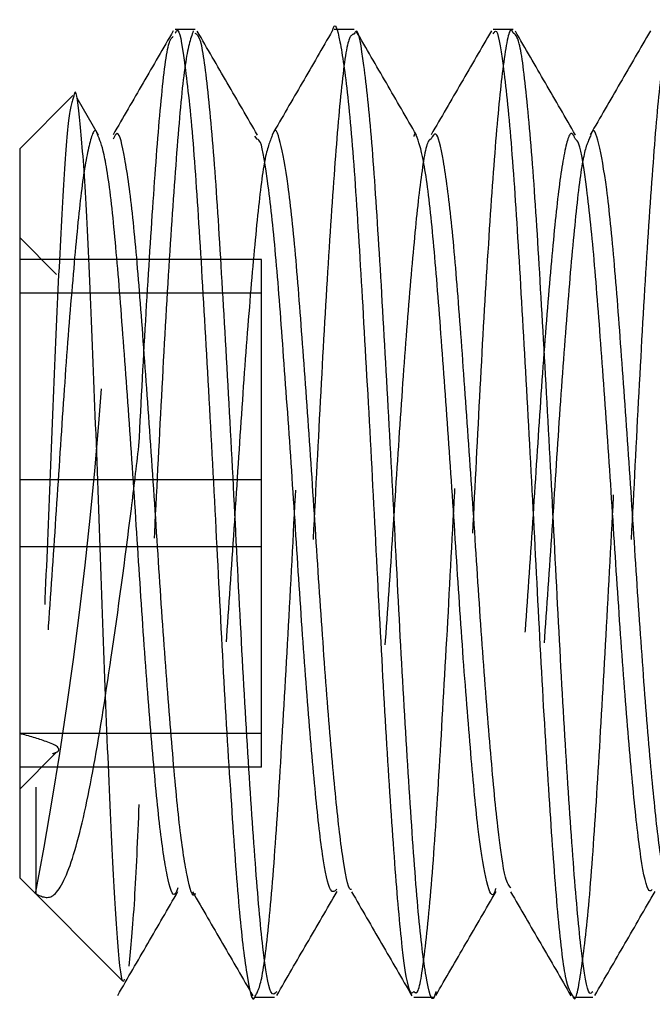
# Model space of a CAD drawing. Header units: inches. Extents: x 1772 to 2706, y -534 to -52.
# Tile 128 of 256: x 1873.178 to 1873.303, y -441.422 to -441.229. Entities that reach past the tile are written whole.
import ezdxf

# ---------------------------------------------------------------- set-up
doc = ezdxf.new("R2010")
doc.units = ezdxf.units.IN
doc.header["$LTSCALE"] = 0.5
doc.header["$MEASUREMENT"] = 0
doc.linetypes.add('HIDDEN', pattern=[0.225, 0.15, -0.075])
doc.layers.add('SID-M-H', color=4, linetype='HIDDEN')
doc.layers.add('SID-M-S', color=105, linetype='Continuous')

msp = doc.modelspace()

# ---------------------------------------------------------------- linework, layer by layer
at = {"layer": 'SID-M-H'}
for p, q in [((1873.2251, -441.25255), (1873.22461, -441.25198)), ((1873.18566, -441.27915), (1873.17841, -441.2719)), ((1873.22591, -441.2762), (1873.17841, -441.2762)), ((1873.22591, -441.37584), (1873.22591, -441.2762)), ((1873.22591, -441.28279), (1873.17841, -441.28279)), ((1873.22591, -441.31944), (1873.17841, -441.31944)), ((1873.22591, -441.33261), (1873.17841, -441.33261)), ((1873.22591, -441.36926), (1873.17841, -441.36926)), ((1873.17841, -441.38015), (1873.18566, -441.3729)), ((1873.22591, -441.37584), (1873.17841, -441.37584))]:
    msp.add_line(p, q, dxfattribs=at)
msp.add_arc((1872.31347, -441.23672), 0.88343, 349.3023, 358.97287, dxfattribs=at)
for points, knots in [([(1873.27538, -441.2317), (1873.27528, -441.23149), (1873.27469, -441.23016), (1873.2735, -441.23644), (1873.27203, -441.25055), (1873.2705, -441.27245), (1873.26891, -441.29913), (1873.26748, -441.32845), (1873.26588, -441.35742), (1873.26438, -441.38359), (1873.26288, -441.40412), (1873.26141, -441.41721), (1873.26055, -441.41908), (1873.26018, -441.41988)], [0, 0, 0, 0, 0.019285, 0.120815, 0.220612, 0.321057, 0.422383, 0.52158, 0.623004, 0.723201, 0.823235, 0.924707, 1, 1, 1, 1]), ([(1873.2125, -441.2313), (1873.21197, -441.23294), (1873.21092, -441.23618), (1873.20944, -441.25185), (1873.20791, -441.27378), (1873.20633, -441.30079), (1873.2049, -441.3299), (1873.20332, -441.35876), (1873.20233, -441.37508), (1873.20184, -441.38318)], [0, 0, 0, 0, 0.1449929, 0.2872499, 0.4309092, 0.575439, 0.7171019, 0.8595284, 1, 1, 1, 1]), ([(1873.20184, -441.31278), (1873.20231, -441.30389), (1873.20325, -441.28598), (1873.20479, -441.26224), (1873.2062, -441.2439), (1873.20752, -441.23326), (1873.2083, -441.23265), (1873.20857, -441.23244)], [0, 0, 0, 0, 0.212466, 0.428179, 0.652685, 0.881133, 1, 1, 1, 1]), ([(1873.22461, -441.42096), (1873.22508, -441.42016), (1873.22605, -441.41853), (1873.22763, -441.40515), (1873.22914, -441.38491), (1873.23063, -441.35901), (1873.23223, -441.33013), (1873.23367, -441.30077), (1873.23525, -441.27379), (1873.23679, -441.25185), (1873.23826, -441.2362), (1873.23931, -441.23297), (1873.23984, -441.23134)], [0, 0, 0, 0, 0.09759, 0.19873, 0.298702, 0.398429, 0.499642, 0.598602, 0.699564, 0.799919, 0.899293, 1, 1, 1, 1]), ([(1873.24413, -441.23192), (1873.24376, -441.23202), (1873.24288, -441.23225), (1873.24144, -441.24296), (1873.24, -441.26137), (1873.2384, -441.28605), (1873.23691, -441.31447), (1873.2354, -441.34399), (1873.2338, -441.37172), (1873.23237, -441.39544), (1873.23077, -441.4119), (1873.22965, -441.4202), (1873.22903, -441.41994), (1873.22892, -441.41989)], [0, 0, 0, 0, 0.072979, 0.1741202, 0.2733357, 0.3748108, 0.4746699, 0.5749806, 0.6763175, 0.7754762, 0.8768289, 0.9770995, 1, 1, 1, 1]), ([(1873.25584, -441.41992), (1873.2561, -441.42012), (1873.25685, -441.42073), (1873.25812, -441.41208), (1873.25971, -441.39539), (1873.26115, -441.37173), (1873.26274, -441.34399), (1873.26426, -441.31447), (1873.26574, -441.28606), (1873.26734, -441.26134), (1873.26878, -441.24307), (1873.27008, -441.23294), (1873.27083, -441.23256), (1873.27107, -441.23244)], [0, 0, 0, 0, 0.050857, 0.150937, 0.252097, 0.351066, 0.45221, 0.55233, 0.651998, 0.75328, 0.852306, 0.953255, 1, 1, 1, 1]), ([(1873.2871, -441.42084), (1873.28713, -441.4209), (1873.28766, -441.42236), (1873.28862, -441.41702), (1873.29023, -441.40447), (1873.29172, -441.3835), (1873.29322, -441.35745), (1873.29482, -441.32844), (1873.29626, -441.29915), (1873.29785, -441.27238), (1873.29937, -441.25081), (1873.30082, -441.23582), (1873.30184, -441.23297), (1873.30234, -441.23158)], [0, 0, 0, 0, 0.004282, 0.103252, 0.204473, 0.30426, 0.404208, 0.505382, 0.604332, 0.705407, 0.805604, 0.905154, 1, 1, 1, 1]), ([(1873.30663, -441.23201), (1873.30629, -441.23201), (1873.30544, -441.23199), (1873.30402, -441.24214), (1873.30259, -441.26012), (1873.30099, -441.28453), (1873.29949, -441.31281), (1873.29799, -441.34235), (1873.29639, -441.37023), (1873.29495, -441.39425), (1873.29336, -441.41118), (1873.2922, -441.41992), (1873.29156, -441.4198), (1873.29142, -441.41978)], [0, 0, 0, 0, 0.067203, 0.168453, 0.267634, 0.369064, 0.469122, 0.569239, 0.670652, 0.769826, 0.871102, 0.971566, 1, 1, 1, 1]), ([(1873.18903, -441.24416), (1873.18869, -441.24516), (1873.18799, -441.24723), (1873.18695, -441.26156), (1873.18588, -441.28246), (1873.18477, -441.30808), (1873.18374, -441.33479), (1873.1826, -441.36043), (1873.1819, -441.37333), (1873.18155, -441.3798)], [0, 0, 0, 0, 0.1392997, 0.2866432, 0.4339614, 0.576828, 0.7197708, 0.8593673, 1, 1, 1, 1]), ([(1873.19383, -441.25197), (1873.19378, -441.2518), (1873.19324, -441.24988), (1873.19214, -441.25276), (1873.19058, -441.26111), (1873.18913, -441.27625), (1873.18752, -441.29577), (1873.18605, -441.31827), (1873.18452, -441.34138), (1873.18297, -441.36306), (1873.18201, -441.37434), (1873.18155, -441.3798)], [0, 0, 0, 0, 0.0119981, 0.1366645, 0.2615687, 0.3843095, 0.5098174, 0.633066, 0.7573148, 0.8825012, 1, 1, 1, 1]), ([(1873.22805, -441.25181), (1873.22755, -441.25304), (1873.22652, -441.25554), (1873.22507, -441.26771), (1873.22354, -441.28495), (1873.22195, -441.30617), (1873.22052, -441.32925), (1873.21891, -441.35196), (1873.21742, -441.37233), (1873.21591, -441.38825), (1873.21433, -441.39877), (1873.21336, -441.40005), (1873.21289, -441.40068)], [0, 0, 0, 0, 0.096582, 0.196409, 0.297224, 0.398651, 0.49806, 0.599741, 0.699923, 0.800352, 0.901959, 1, 1, 1, 1]), ([(1873.25633, -441.25179), (1873.25631, -441.25172), (1873.25615, -441.25111), (1873.25598, -441.2516), (1873.25584, -441.25203)], [0, 0, 0, 0, 0.119824, 1, 1, 1, 1]), ([(1873.2876, -441.25257), (1873.28734, -441.25201), (1873.28658, -441.25039), (1873.28522, -441.25541), (1873.28374, -441.26672), (1873.28222, -441.28389), (1873.28063, -441.30488), (1873.2792, -441.32793), (1873.2776, -441.35071), (1873.27609, -441.3713), (1873.2746, -441.38742), (1873.27315, -441.3976), (1873.27231, -441.39906), (1873.27197, -441.39966)], [0, 0, 0, 0, 0.051605, 0.150246, 0.247199, 0.344784, 0.443227, 0.539594, 0.638133, 0.735475, 0.832659, 0.931245, 1, 1, 1, 1]), ([(1873.29054, -441.25199), (1873.29007, -441.25304), (1873.28908, -441.25524), (1873.28765, -441.26689), (1873.28613, -441.28384), (1873.28454, -441.30489), (1873.2831, -441.32793), (1873.28151, -441.35073), (1873.28, -441.37123), (1873.27851, -441.38765), (1873.2769, -441.39779), (1873.27578, -441.40186), (1873.27508, -441.40005), (1873.2749, -441.39957)], [0, 0, 0, 0, 0.087828, 0.184775, 0.282353, 0.380789, 0.47715, 0.575682, 0.673018, 0.770195, 0.868775, 0.965155, 1, 1, 1, 1]), ([(1873.25926, -441.25253), (1873.25905, -441.25263), (1873.25833, -441.25296), (1873.25706, -441.26082), (1873.25563, -441.27515), (1873.25402, -441.2946), (1873.25254, -441.31694), (1873.25102, -441.34015), (1873.24943, -441.36197), (1873.24799, -441.38055), (1873.2464, -441.3938), (1873.24497, -441.40103), (1873.24404, -441.40024), (1873.24362, -441.39988)], [0, 0, 0, 0, 0.039269, 0.137575, 0.234003, 0.332635, 0.429691, 0.527187, 0.625684, 0.722057, 0.82057, 0.918027, 1, 1, 1, 1]), ([(1873.18155, -441.40071), (1873.18276, -441.4013), (1873.18524, -441.40251), (1873.18914, -441.39402), (1873.19279, -441.37774), (1873.19653, -441.35405), (1873.19966, -441.33117), (1873.20135, -441.31691), (1873.20184, -441.31278)], [0, 0, 0, 0, 0.166248, 0.3403271, 0.5253341, 0.7107256, 0.916392, 1, 1, 1, 1]), ([(1873.18484, -441.37324), (1873.18509, -441.37315), (1873.18716, -441.37238), (1873.18436, -441.37093), (1873.18024, -441.36977), (1873.17841, -441.36926)], [0, 0, 0, 0, 0.070818, 0.588101, 1, 1, 1, 1]), ([(1873.18155, -441.3798), (1873.18155, -441.38154), (1873.18155, -441.38888), (1873.18155, -441.39861), (1873.18155, -441.40001), (1873.18155, -441.40071)], [0, 0, 0, 0, 0.133908, 0.563244, 1, 1, 1, 1]), ([(1873.20184, -441.38318), (1873.20155, -441.38991), (1873.2009, -441.4044), (1873.20022, -441.41125), (1873.19985, -441.41493)], [0, 0, 0, 0, 0.463949, 1, 1, 1, 1])]:
    msp.add_open_spline(points, degree=3, knots=knots, dxfattribs=at)
at = {"layer": 'SID-M-S'}
for p, q in [((1873.21288, -441.23102), (1873.20897, -441.23102)), ((1873.24413, -441.23102), (1873.24022, -441.23102)), ((1873.27538, -441.23102), (1873.27147, -441.23102)), ((1873.18887, -441.244), (1873.17841, -441.25446)), ((1873.19388, -441.25176), (1873.18968, -441.24452)), ((1873.17841, -441.25446), (1873.17841, -441.39758)), ((1873.17841, -441.39758), (1873.19864, -441.41781)), ((1873.22461, -441.42102), (1873.2285, -441.42102)), ((1873.25584, -441.42102), (1873.25976, -441.42102)), ((1873.2871, -441.42102), (1873.291, -441.42102))]:
    msp.add_line(p, q, dxfattribs=at)
for points, knots in [([(1873.23984, -441.23134), (1873.23984, -441.23133), (1873.24036, -441.22911), (1873.24131, -441.23272), (1873.24288, -441.24282), (1873.24443, -441.26183), (1873.24588, -441.28656), (1873.24749, -441.31495), (1873.24896, -441.34447), (1873.2505, -441.37221), (1873.25207, -441.39572), (1873.25351, -441.41231), (1873.25485, -441.42081), (1873.2556, -441.42014), (1873.25584, -441.41992)], [0, 0, 0, 0, 0.000551, 0.094819, 0.190634, 0.286406, 0.380704, 0.477064, 0.571556, 0.667077, 0.763092, 0.857247, 0.953548, 1, 1, 1, 1]), ([(1873.20859, -441.23131), (1873.20661, -441.23472), (1873.20267, -441.24152), (1873.19872, -441.24832), (1873.19675, -441.25171)], [0, 0, 0, 0, 0.501684, 1, 1, 1, 1]), ([(1873.20897, -441.23179), (1873.20909, -441.23155), (1873.20971, -441.23025), (1873.21077, -441.23665), (1873.21239, -441.25084), (1873.21384, -441.27288), (1873.21539, -441.29964), (1873.21696, -441.32892), (1873.2184, -441.35798), (1873.22001, -441.38389), (1873.22149, -441.40473), (1873.22301, -441.41719), (1873.22409, -441.42245), (1873.2246, -441.42098), (1873.22461, -441.42096)], [0, 0, 0, 0, 0.021478, 0.118191, 0.216969, 0.313758, 0.411755, 0.510115, 0.606657, 0.705391, 0.802483, 0.900133, 0.998694, 1, 1, 1, 1]), ([(1873.22892, -441.41989), (1873.22854, -441.42034), (1873.22765, -441.42136), (1873.22617, -441.41243), (1873.22473, -441.39569), (1873.22315, -441.37222), (1873.22161, -441.34447), (1873.22015, -441.31494), (1873.21854, -441.28658), (1873.21709, -441.26173), (1873.21553, -441.24319), (1873.2141, -441.23233), (1873.21324, -441.23199), (1873.21288, -441.23184)], [0, 0, 0, 0, 0.072906, 0.168982, 0.262917, 0.358707, 0.454004, 0.548275, 0.64441, 0.738486, 0.834034, 0.929625, 1, 1, 1, 1]), ([(1873.22513, -441.25176), (1873.22315, -441.24835), (1873.21921, -441.24156), (1873.21527, -441.23476), (1873.2133, -441.23137)], [0, 0, 0, 0, 0.501079, 1, 1, 1, 1]), ([(1873.23984, -441.23131), (1873.23786, -441.23472), (1873.23392, -441.24152), (1873.22997, -441.24832), (1873.228, -441.25171)], [0, 0, 0, 0, 0.5016193, 1, 1, 1, 1]), ([(1873.26018, -441.41988), (1873.26006, -441.42032), (1873.25945, -441.42261), (1873.25826, -441.41791), (1873.25673, -441.40564), (1873.25526, -441.38524), (1873.25365, -441.35956), (1873.2522, -441.3306), (1873.25064, -441.30126), (1873.24908, -441.27428), (1873.24763, -441.25192), (1873.24602, -441.23723), (1873.24492, -441.23045), (1873.24427, -441.23165), (1873.24413, -441.23192)], [0, 0, 0, 0, 0.022644, 0.118482, 0.21369, 0.308031, 0.404152, 0.498179, 0.593791, 0.689308, 0.7834, 0.879533, 0.973774, 1, 1, 1, 1]), ([(1873.25638, -441.25176), (1873.2544, -441.24835), (1873.25046, -441.24156), (1873.24652, -441.23476), (1873.24455, -441.23137)], [0, 0, 0, 0, 0.501021, 1, 1, 1, 1]), ([(1873.27109, -441.23131), (1873.26911, -441.23472), (1873.26517, -441.24152), (1873.26122, -441.24832), (1873.25925, -441.25171)], [0, 0, 0, 0, 0.501555, 1, 1, 1, 1]), ([(1873.27147, -441.23192), (1873.27161, -441.23165), (1873.27226, -441.23045), (1873.27336, -441.23723), (1873.27497, -441.25192), (1873.27642, -441.27428), (1873.27798, -441.30126), (1873.27955, -441.3306), (1873.28099, -441.35954), (1873.2826, -441.3853), (1873.28407, -441.4054), (1873.28559, -441.41862), (1873.28661, -441.42011), (1873.2871, -441.42084)], [0, 0, 0, 0, 0.026945, 0.123771, 0.222542, 0.319217, 0.417354, 0.515591, 0.612198, 0.710957, 0.807886, 0.905707, 1, 1, 1, 1]), ([(1873.291, -441.41994), (1873.29078, -441.42019), (1873.29007, -441.42103), (1873.28876, -441.41301), (1873.28731, -441.39689), (1873.28574, -441.37368), (1873.28419, -441.34612), (1873.28274, -441.31661), (1873.28113, -441.28812), (1873.27967, -441.263), (1873.27812, -441.24404), (1873.27666, -441.2326), (1873.27577, -441.23198), (1873.27538, -441.2317)], [0, 0, 0, 0, 0.041992, 0.140728, 0.237286, 0.33558, 0.433633, 0.530356, 0.629121, 0.725873, 0.823888, 0.922212, 1, 1, 1, 1]), ([(1873.28763, -441.25176), (1873.28566, -441.24835), (1873.28171, -441.24156), (1873.27777, -441.23476), (1873.2758, -441.23137)], [0, 0, 0, 0, 0.500963, 1, 1, 1, 1]), ([(1873.30234, -441.23131), (1873.30036, -441.23472), (1873.29642, -441.24152), (1873.29247, -441.24832), (1873.2905, -441.25171)], [0, 0, 0, 0, 0.50149, 1, 1, 1, 1]), ([(1873.19894, -441.41751), (1873.19889, -441.41766), (1873.1985, -441.41897), (1873.19769, -441.41125), (1873.19667, -441.39471), (1873.19556, -441.36965), (1873.19448, -441.34044), (1873.19343, -441.31026), (1873.1923, -441.2827), (1873.19129, -441.26047), (1873.19015, -441.2474), (1873.18945, -441.24206), (1873.18906, -441.24403), (1873.18903, -441.24416)], [0, 0, 0, 0, 0.014678, 0.128588, 0.241034, 0.352844, 0.462238, 0.571715, 0.678273, 0.784659, 0.889116, 0.992428, 1, 1, 1, 1]), ([(1873.24362, -441.39988), (1873.24354, -441.3999), (1873.24296, -441.40009), (1873.24179, -441.3937), (1873.24036, -441.38088), (1873.23878, -441.36233), (1873.23724, -441.34053), (1873.23577, -441.31731), (1873.23417, -441.29499), (1873.23271, -441.27554), (1873.23116, -441.26061), (1873.22959, -441.25261), (1873.22862, -441.24984), (1873.22808, -441.25172), (1873.22805, -441.25181)], [0, 0, 0, 0, 0.01518, 0.114191, 0.210989, 0.309705, 0.407912, 0.505057, 0.60413, 0.701074, 0.79954, 0.89805, 0.994965, 1, 1, 1, 1]), ([(1873.30612, -441.40003), (1873.30607, -441.40005), (1873.30552, -441.40033), (1873.30438, -441.39423), (1873.30294, -441.3818), (1873.30137, -441.36348), (1873.29982, -441.34183), (1873.29836, -441.31862), (1873.29675, -441.2962), (1873.2953, -441.27653), (1873.29375, -441.26131), (1873.29217, -441.25287), (1873.29118, -441.2499), (1873.2906, -441.2518), (1873.29054, -441.25199)], [0, 0, 0, 0, 0.009399, 0.108441, 0.205291, 0.303888, 0.402242, 0.499257, 0.598329, 0.695373, 0.79369, 0.892317, 0.98915, 1, 1, 1, 1]), ([(1873.20947, -441.39958), (1873.2093, -441.40005), (1873.20864, -441.40191), (1873.20739, -441.39794), (1873.20587, -441.38786), (1873.20438, -441.37154), (1873.20278, -441.35115), (1873.20134, -441.32829), (1873.19976, -441.30529), (1873.19822, -441.28418), (1873.19676, -441.26711), (1873.19521, -441.25537), (1873.19427, -441.25306), (1873.19383, -441.25197)], [0, 0, 0, 0, 0.033356, 0.131805, 0.22934, 0.326316, 0.424939, 0.521364, 0.619611, 0.717495, 0.814168, 0.912834, 1, 1, 1, 1]), ([(1873.21289, -441.40068), (1873.21288, -441.40069), (1873.21237, -441.40185), (1873.21129, -441.39771), (1873.20977, -441.38792), (1873.20829, -441.37152), (1873.20669, -441.35115), (1873.20524, -441.3283), (1873.20367, -441.30528), (1873.20212, -441.28422), (1873.20067, -441.26695), (1873.19905, -441.25559), (1873.19783, -441.25045), (1873.19704, -441.25201), (1873.19676, -441.25256)], [0, 0, 0, 0, 0.001259, 0.096812, 0.191479, 0.285604, 0.381326, 0.474915, 0.570273, 0.665278, 0.759107, 0.854872, 0.948627, 1, 1, 1, 1]), ([(1873.27197, -441.39966), (1873.27183, -441.40007), (1873.27119, -441.40198), (1873.26998, -441.3983), (1873.26844, -441.38862), (1873.26698, -441.37259), (1873.26537, -441.35239), (1873.26392, -441.32962), (1873.26236, -441.30656), (1873.2608, -441.28529), (1873.25935, -441.26793), (1873.25776, -441.25568), (1873.2568, -441.25306), (1873.25633, -441.25179)], [0, 0, 0, 0, 0.027627, 0.125983, 0.223691, 0.320506, 0.419154, 0.515646, 0.61377, 0.711796, 0.808355, 0.907015, 1, 1, 1, 1]), ([(1873.2749, -441.39957), (1873.27456, -441.39912), (1873.27371, -441.39799), (1873.27235, -441.38836), (1873.27088, -441.37266), (1873.26927, -441.35237), (1873.26783, -441.32962), (1873.26626, -441.30655), (1873.26471, -441.28533), (1873.26326, -441.26779), (1873.26164, -441.25606), (1873.26038, -441.25055), (1873.25956, -441.25199), (1873.25926, -441.25253)], [0, 0, 0, 0, 0.063525, 0.161249, 0.258081, 0.356746, 0.453255, 0.551396, 0.649439, 0.746014, 0.844692, 0.94142, 1, 1, 1, 1]), ([(1873.24074, -441.39983), (1873.24032, -441.40023), (1873.23941, -441.4011), (1873.23789, -441.39398), (1873.23645, -441.3808), (1873.23487, -441.36235), (1873.23333, -441.34053), (1873.23187, -441.31731), (1873.23026, -441.29502), (1873.22881, -441.27543), (1873.22725, -441.26101), (1873.226, -441.25306), (1873.2253, -441.25266), (1873.2251, -441.25255)], [0, 0, 0, 0, 0.0813989, 0.1800238, 0.2764438, 0.3747739, 0.4725972, 0.569363, 0.6680483, 0.7646142, 0.8626956, 0.9608209, 1, 1, 1, 1]), ([(1873.30271, -441.39988), (1873.3025, -441.40007), (1873.30178, -441.40073), (1873.30047, -441.39442), (1873.29903, -441.38175), (1873.29746, -441.36349), (1873.29591, -441.34183), (1873.29446, -441.31862), (1873.29285, -441.29623), (1873.29139, -441.27644), (1873.28984, -441.26167), (1873.28855, -441.25332), (1873.28783, -441.25274), (1873.2876, -441.25257)], [0, 0, 0, 0, 0.043049, 0.145188, 0.245065, 0.346745, 0.448174, 0.548222, 0.650391, 0.750469, 0.85186, 0.95357, 1, 1, 1, 1]), ([(1873.19768, -441.42068), (1873.19964, -441.41728), (1873.20358, -441.41049), (1873.20753, -441.40369), (1873.20951, -441.40029)], [0, 0, 0, 0, 0.4989214, 1, 1, 1, 1]), ([(1873.21238, -441.40034), (1873.21434, -441.40372), (1873.21829, -441.41052), (1873.22224, -441.41732), (1873.22421, -441.42073)], [0, 0, 0, 0, 0.4983808, 1, 1, 1, 1]), ([(1873.22893, -441.42068), (1873.23089, -441.41728), (1873.23483, -441.41049), (1873.23878, -441.40369), (1873.24076, -441.40029)], [0, 0, 0, 0, 0.498979, 1, 1, 1, 1]), ([(1873.24363, -441.40034), (1873.24559, -441.40373), (1873.24954, -441.41053), (1873.25349, -441.41732), (1873.25546, -441.42073)], [0, 0, 0, 0, 0.498445, 1, 1, 1, 1]), ([(1873.26018, -441.42068), (1873.26214, -441.41728), (1873.26608, -441.41049), (1873.27003, -441.40369), (1873.27201, -441.40029)], [0, 0, 0, 0, 0.499037, 1, 1, 1, 1]), ([(1873.27488, -441.40034), (1873.27685, -441.40373), (1873.28079, -441.41053), (1873.28474, -441.41732), (1873.28671, -441.42073)], [0, 0, 0, 0, 0.4985099, 1, 1, 1, 1]), ([(1873.29143, -441.42068), (1873.2934, -441.41728), (1873.29734, -441.41049), (1873.30128, -441.40369), (1873.30326, -441.40029)], [0, 0, 0, 0, 0.499095, 1, 1, 1, 1])]:
    msp.add_open_spline(points, degree=3, knots=knots, dxfattribs=at)

doc.saveas('drawing.dxf')
